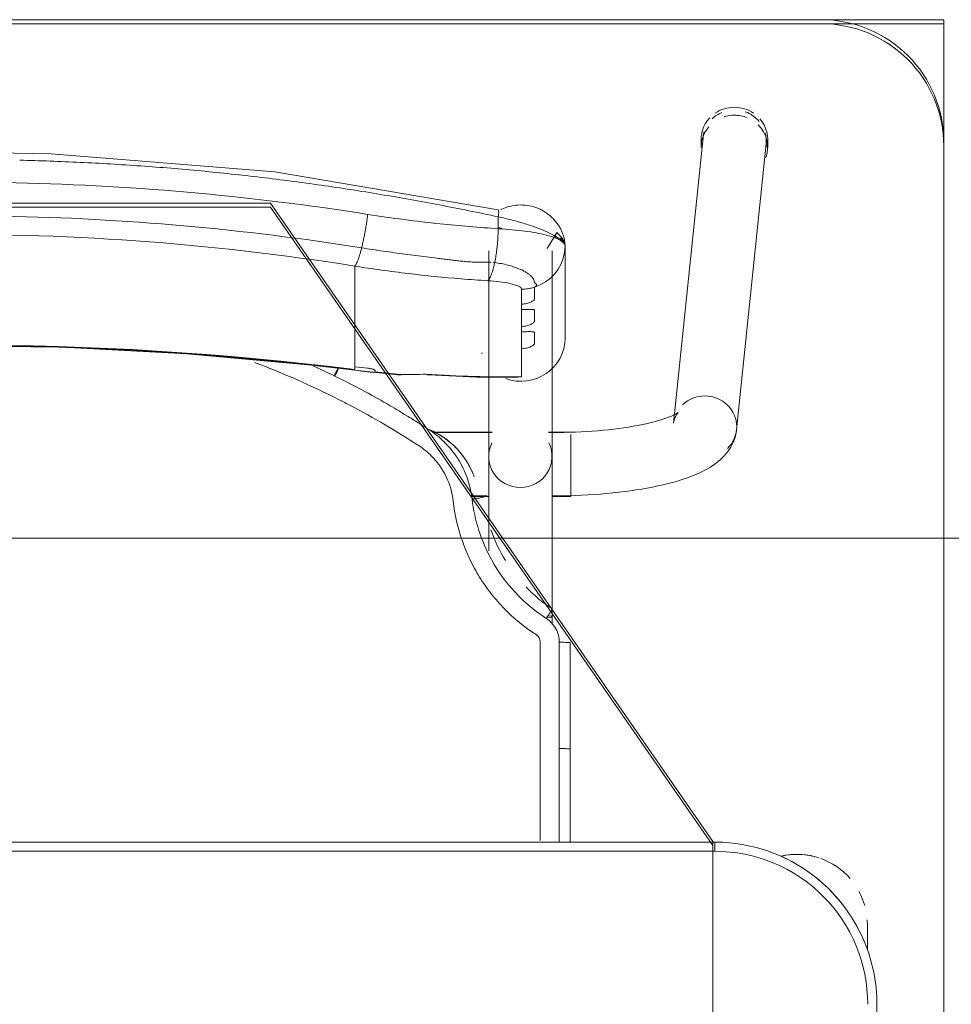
# Model space of a CAD drawing. Header units: metres. Extents: x 3 to 43.5, y -74 to -48.5.
# Tile 166 of 209: x 37.693 to 37.997, y -53.634 to -53.313. Entities that reach past the tile are written whole.
import ezdxf

# ---------------------------------------------------------------- set-up
doc = ezdxf.new("R2010")
doc.units = ezdxf.units.M
doc.layers.add('1PAV - FRIG_dwg', color=7, linetype='Continuous', lineweight=18, true_color=0x767676)
for name, color, linetype, lineweight in [('G-ANNO-SYMB', 7, 'Continuous', 9), ('I-FURN', 7, 'Continuous', 18), ('M-EQPM', 7, 'Continuous', 18)]:
    doc.layers.add(name, color=color, linetype=linetype, lineweight=lineweight)

# ---------------------------------------------------------------- blocks, each defined once
blk = doc.blocks.new('ConjuntoParaAlunoTamanho6 - CJA06_ConjuntoParaAlunoTamanho6-V10-1PAV - FRIGORÍFICA')
at = {"layer": 'I-FURN', "color": 253, "true_color": 0xaaaaaa}
for p, q in [((0.2432124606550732, 0.2952560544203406), (0.233537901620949, 0.2018170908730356)), ((0.2425404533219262, 0.2945585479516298), (0.2425404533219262, 0.2919703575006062)), ((0.2541278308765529, 0.1996852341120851), (0.2638023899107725, 0.2931241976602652)), ((0.2643023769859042, 0.2919703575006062), (0.2643023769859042, 0.2945585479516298)), ((0.173150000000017, 0.258124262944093), (0.1731500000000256, 0.1909687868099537)), ((0.1938500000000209, 0.1909687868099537), (0.1938500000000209, 0.258124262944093)), ((0.1981000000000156, 0.2296403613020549), (0.1981000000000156, 0.2596939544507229)), ((0.1745693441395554, 0.2544094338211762), (0.1751254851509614, 0.254353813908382)), ((0.1968477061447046, 0.2539495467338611), (0.1975389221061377, 0.2558006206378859)), ((0.1294314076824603, 0.243802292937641), (0.1294314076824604, 0.2531737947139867)), ((0.1947122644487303, 0.2506185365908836), (0.1958994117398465, 0.2522106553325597)), ((0.1958994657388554, 0.2522107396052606), (0.1968476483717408, 0.253949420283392)), ((0.1294314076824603, 0.2421389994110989), (0.1294314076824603, 0.243802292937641)), ((0.1294314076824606, 0.2421389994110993), (0.1294314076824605, 0.2365253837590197)), ((0.1838599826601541, 0.2390378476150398), (0.1838599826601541, 0.2407252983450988)), ((0.1294314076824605, 0.2365253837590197), (0.1294314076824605, 0.2348620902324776)), ((0.1294314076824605, 0.2348620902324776), (0.1294314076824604, 0.2292484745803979)), ((0.183859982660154, 0.231760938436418), (0.183859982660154, 0.233448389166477)), ((0.1294314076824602, 0.2275851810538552), (0.1294314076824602, 0.2292484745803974)), ((0.1294314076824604, 0.2275851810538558), (0.1294314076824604, 0.2219715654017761)), ((0.1838599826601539, 0.2170112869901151), (0.1838599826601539, 0.2261714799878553)), ((0.1707621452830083, 0.224786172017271), (0.1711771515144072, 0.2247772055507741)), ((0.1294314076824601, 0.2203082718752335), (0.1294314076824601, 0.2219715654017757)), ((0.1294586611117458, 0.2191524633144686), (0.1443419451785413, 0.2175731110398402)), ((0.179439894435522, 0.2168937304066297), (0.1817272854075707, 0.2167811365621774)), ((0.1742864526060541, 0.1989367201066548), (0.1547360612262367, 0.1989367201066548)), ((0.1742893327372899, 0.1987867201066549), (0.154942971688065, 0.1987867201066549)), ((0.1938500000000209, 0.1987867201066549), (0.192710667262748, 0.1987867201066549)), ((0.2000000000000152, 0.1989367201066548), (0.1927135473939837, 0.1989367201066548)), ((0.1938500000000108, 0.1984502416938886), (0.1938500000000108, 0.1987867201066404)), ((0.1938500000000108, 0.1976441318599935), (0.1938500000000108, 0.1984502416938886)), ((0.200000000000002, 0.1937960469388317), (0.2000000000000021, 0.1981376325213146)), ((0.1938500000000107, 0.1916047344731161), (0.1938500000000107, 0.1936664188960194)), ((0.200000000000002, 0.1857279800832), (0.200000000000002, 0.1936447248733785)), ((0.1938500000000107, 0.1858191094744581), (0.1938500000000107, 0.1868796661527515)), ((0.1938500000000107, 0.183709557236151), (0.1938500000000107, 0.1858191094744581)), ((0.200000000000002, 0.17793672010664), (0.200000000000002, 0.185600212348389)), ((0.1675711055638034, 0.1780867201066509), (0.1726767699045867, 0.1780867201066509)), ((0.1675962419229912, 0.1779367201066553), (0.1732320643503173, 0.1779367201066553)), ((0.1937679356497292, 0.1779367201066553), (0.2000000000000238, 0.1779367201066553)), ((0.1938500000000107, 0.1780867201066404), (0.1938500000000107, 0.1795051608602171)), ((0.1938500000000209, 0.1360373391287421), (0.1938500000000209, 0.1385735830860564)), ((0.199825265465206, 0.1302070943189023), (0.199824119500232, 0.09530095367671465)), ((0.1998165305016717, 0.06496651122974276), (0.1998241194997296, 0.0953010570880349)), ((0.2470000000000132, 0.06496651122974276), (-0.2469999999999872, 0.06496651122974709)), ((0.2470000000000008, 0.06496651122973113), (-0.2469999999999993, 0.06496651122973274)), ((0.2470000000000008, 0.06496651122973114), (0.2470000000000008, 0.06196651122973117)), ((0.2968749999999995, 0.03797151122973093), (0.2968749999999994, 0.02961464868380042)), ((0.2968749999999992, 0.03299232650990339), (0.2968749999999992, 0.03797151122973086)), ((0.3000000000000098, -0.332033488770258), (0.3000000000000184, 0.01196651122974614))]:
    blk.add_line(p, q, dxfattribs=at)
at = {"layer": 'I-FURN', "color": 253, "true_color": 0xaaaaaa, "flags": 128}
for points in [[(0.1762326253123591, 0.2716064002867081), (0.1033140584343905, 0.2839819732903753), (0.03017500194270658, 0.2898535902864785), (0.0001000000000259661, 0.290399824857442)], [(0.1762658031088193, 0.2654018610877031), (0.1762658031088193, 0.2663721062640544), (0.1762658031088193, 0.2673423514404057), (0.1762658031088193, 0.268312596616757), (0.1762658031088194, 0.2692828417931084)], [(0.1980999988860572, 0.2597125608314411), (0.1979173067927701, 0.2609157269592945), (0.1973888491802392, 0.2620831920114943), (0.1953955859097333, 0.2642028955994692), (0.1922691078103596, 0.2589586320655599)], [(0.19753892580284, 0.2558006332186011), (0.1979587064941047, 0.2577280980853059), (0.1981000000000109, 0.2596939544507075)], [(0.1980999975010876, 0.2597116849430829), (0.1980999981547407, 0.2521977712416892), (0.1980999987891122, 0.2446838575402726)], [(0.1981000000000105, 0.2296403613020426), (0.1981000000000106, 0.2371537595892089), (0.1981000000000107, 0.2446671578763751), (0.1981000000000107, 0.2521805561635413), (0.1981000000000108, 0.2596939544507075)], [(0.1881002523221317, 0.246282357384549), (0.1899707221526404, 0.2470146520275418), (0.1917187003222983, 0.247994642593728)], [(0.1917187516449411, 0.2479946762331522), (0.1933094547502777, 0.2492039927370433), (0.1947121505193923, 0.2506184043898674)], [(0.1838599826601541, 0.2407252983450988), (0.1838599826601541, 0.241946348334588), (0.1838599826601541, 0.2431673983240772), (0.1838599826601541, 0.2443884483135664), (0.1838599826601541, 0.2456094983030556)], [(0.1881000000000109, 0.2462822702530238), (0.1881000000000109, 0.2453180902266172), (0.1881000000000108, 0.2443539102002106), (0.1881000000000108, 0.243389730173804), (0.1881000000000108, 0.2424255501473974)], [(0.183859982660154, 0.233448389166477), (0.183859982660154, 0.2348457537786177), (0.183859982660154, 0.2362431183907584), (0.1838599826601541, 0.2376404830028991), (0.1838599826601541, 0.2390378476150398)], [(0.1881000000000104, 0.2386831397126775), (0.1881000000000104, 0.237799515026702), (0.1881000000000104, 0.2369158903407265), (0.1881000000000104, 0.236032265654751), (0.1881000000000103, 0.2351486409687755)], [(0.1838599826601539, 0.2261714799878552), (0.183859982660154, 0.2275688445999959), (0.183859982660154, 0.2289662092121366), (0.183859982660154, 0.2303635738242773), (0.183859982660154, 0.231760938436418)], [(0.1881000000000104, 0.2314062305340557), (0.1881000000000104, 0.2305226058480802), (0.1881000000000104, 0.2296389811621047), (0.1881000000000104, 0.2287553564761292), (0.1881000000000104, 0.2278717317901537)], [(-0.1292586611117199, 0.2191524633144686), (-0.08865069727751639, 0.223419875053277), (-0.04790057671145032, 0.2260954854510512), (-0.007073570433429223, 0.2271749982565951), (0.03376492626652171, 0.2266566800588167), (0.07454949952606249, 0.2245413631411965), (0.1152148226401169, 0.220832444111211), (0.1294586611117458, 0.2191524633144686)], [(0.1294314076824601, 0.2193726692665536), (0.1294314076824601, 0.2196065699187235), (0.1294314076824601, 0.2198404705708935), (0.1294314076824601, 0.2200743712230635), (0.1294314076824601, 0.2203082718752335)], [(0.1361000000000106, 0.2190117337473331), (0.1361000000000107, 0.2189337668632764), (0.1361000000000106, 0.2188557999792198), (0.1361000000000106, 0.2187778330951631), (0.1361000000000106, 0.2186998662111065)], [(0.153505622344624, 0.2176050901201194), (0.1692793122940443, 0.2168976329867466), (0.181309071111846, 0.2167731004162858)], [(0.1817272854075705, 0.2167811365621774), (0.1827926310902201, 0.2168569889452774), (0.1838599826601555, 0.217011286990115)], [(0.2350704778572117, 0.2053619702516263), (0.2350077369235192, 0.205313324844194), (0.2348200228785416, 0.2051835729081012), (0.2345106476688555, 0.2049931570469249), (0.2340848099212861, 0.2047580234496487), (0.2335484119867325, 0.2044905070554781), (0.2329074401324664, 0.2042001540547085), (0.2321676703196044, 0.2038943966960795), (0.231334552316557, 0.2035790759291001), (0.2304131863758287, 0.2032588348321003), (0.2294083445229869, 0.20293741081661), (0.2283245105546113, 0.2026178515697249), (0.227165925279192, 0.2023026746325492), (0.2259366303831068, 0.2019939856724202), (0.2246405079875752, 0.201693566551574), (0.2232813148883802, 0.2014029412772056), (0.2218627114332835, 0.2011234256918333), (0.2203882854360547, 0.2008561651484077), (0.2188615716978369, 0.2006021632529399), (0.2172860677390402, 0.200362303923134), (0.2156652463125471, 0.200137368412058), (0.2140025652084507, 0.1999280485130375), (0.2123014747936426, 0.1997349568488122), (0.2105654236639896, 0.1995586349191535), (0.2087978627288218, 0.1993995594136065), (0.2070022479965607, 0.1992581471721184), (0.2051820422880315, 0.1991347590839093), (0.2033407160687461, 0.1990297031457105), (0.2014817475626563, 0.1989432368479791), (0.1996086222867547, 0.1988755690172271), (0.1977248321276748, 0.1988268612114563), (0.1958338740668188, 0.1987972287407), (0.1939392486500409, 0.1987867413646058), (0.1938500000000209, 0.1987867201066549)], [(0.233537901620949, 0.2018170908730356), (0.2337286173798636, 0.2028696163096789), (0.2340307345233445, 0.2037613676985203), (0.2343720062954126, 0.2044473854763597), (0.2346851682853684, 0.2049236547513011), (0.2349211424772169, 0.2052118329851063), (0.2350504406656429, 0.2053439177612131), (0.2350704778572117, 0.2053619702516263)], [(0.2541278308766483, 0.1996852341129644), (0.2537524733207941, 0.1976222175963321), (0.2531060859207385, 0.1957226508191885), (0.25226146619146, 0.1940331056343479), (0.2512866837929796, 0.1925592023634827), (0.2502318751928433, 0.1912808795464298), (0.2491278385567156, 0.1901677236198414), (0.2479903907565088, 0.1891887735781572), (0.2468256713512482, 0.1883170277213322), (0.2456343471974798, 0.1875306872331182), (0.2444143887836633, 0.1868128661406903), (0.2431627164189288, 0.1861507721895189), (0.2418761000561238, 0.1855348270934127), (0.2405516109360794, 0.1849579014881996), (0.2391868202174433, 0.1844147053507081), (0.2377798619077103, 0.1839013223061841), (0.2363294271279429, 0.183414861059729), (0.2348347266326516, 0.1829531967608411), (0.2332954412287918, 0.1825147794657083), (0.2317116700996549, 0.1820984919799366), (0.2300838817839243, 0.1817035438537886), (0.2284128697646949, 0.1813293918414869), (0.2266997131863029, 0.1809756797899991), (0.2249457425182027, 0.1806421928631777), (0.2231525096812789, 0.1803288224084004), (0.2213217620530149, 0.1800355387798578), (0.2194554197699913, 0.1797623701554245), (0.217555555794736, 0.1795093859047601), (0.215624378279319, 0.1792766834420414), (0.2136642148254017, 0.1790643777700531), (0.2116774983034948, 0.1788725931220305), (0.2096667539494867, 0.1787014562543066), (0.2076345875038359, 0.1785510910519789), (0.2055836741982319, 0.1784216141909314), (0.2035167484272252, 0.1783131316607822), (0.2014365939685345, 0.1782257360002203), (0.1993460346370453, 0.1781595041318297), (0.1972479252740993, 0.1781144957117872), (0.1951451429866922, 0.1780907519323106), (0.1938500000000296, 0.1780867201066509)], [(0.1731500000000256, 0.160150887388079), (0.1731500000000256, 0.1620004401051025), (0.1731500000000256, 0.1638180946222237), (0.1731500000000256, 0.1656009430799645), (0.1731500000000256, 0.167346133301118), (0.1731500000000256, 0.1690508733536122), (0.1731500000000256, 0.1707124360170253), (0.1731500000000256, 0.1723281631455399), (0.1731500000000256, 0.1738954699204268), (0.1731500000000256, 0.1754118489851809), (0.1731500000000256, 0.1768748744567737), (0.1731500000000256, 0.178282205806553), (0.1731500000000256, 0.1796315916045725), (0.1731500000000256, 0.1809208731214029), (0.1731500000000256, 0.1821479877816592), (0.1731500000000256, 0.1833109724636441), (0.1731500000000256, 0.1844079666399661), (0.1731500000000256, 0.1854372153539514), (0.1731500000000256, 0.186397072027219), (0.1731500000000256, 0.1872860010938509), (0.1731500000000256, 0.1881025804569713), (0.1731500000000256, 0.1888455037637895), (0.1731500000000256, 0.1895135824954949), (0.1731500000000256, 0.1901057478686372), (0.1731500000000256, 0.1906210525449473), (0.1731500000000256, 0.1909687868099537)], [(0.1938500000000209, 0.1909687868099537), (0.1938500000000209, 0.1905139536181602), (0.1938500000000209, 0.1899816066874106), (0.1938500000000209, 0.1893725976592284), (0.1938500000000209, 0.1886879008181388), (0.1938500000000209, 0.1879286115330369), (0.1938500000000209, 0.1870959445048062), (0.1938500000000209, 0.1861912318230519), (0.1938500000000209, 0.1852159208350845), (0.1938500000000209, 0.1841715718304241), (0.1938500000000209, 0.1830598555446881), (0.1938500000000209, 0.1818825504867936), (0.1938500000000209, 0.1806415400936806), (0.1938500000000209, 0.1793388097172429), (0.1938500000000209, 0.1779764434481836), (0.1938500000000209, 0.1765566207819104), (0.1938500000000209, 0.1750816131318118), (0.1938500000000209, 0.1735537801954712), (0.1938500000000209, 0.1719755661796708), (0.1938500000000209, 0.170349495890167), (0.1938500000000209, 0.1686781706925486), (0.1938500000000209, 0.1669642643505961), (0.1938500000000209, 0.1652105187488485), (0.1938500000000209, 0.1634197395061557), (0.1938500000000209, 0.161594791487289), (0.1938500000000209, 0.1597385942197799), (0.1938500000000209, 0.1578541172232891), (0.1938500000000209, 0.1559443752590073), (0.1938500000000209, 0.1540124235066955), (0.1938500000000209, 0.1520613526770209), (0.1938500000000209, 0.1500942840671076), (0.1938500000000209, 0.148114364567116), (0.1938500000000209, 0.1461247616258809), (0.1938500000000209, 0.1441286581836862), (0.1938500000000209, 0.1421292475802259), (0.1938500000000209, 0.1401297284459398), (0.1938500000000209, 0.1385735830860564)], [(0.168410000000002, 0.1843247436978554), (0.168410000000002, 0.184339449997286), (0.168410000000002, 0.1843541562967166), (0.168410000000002, 0.1843688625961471), (0.168410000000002, 0.1843835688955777)], [(0.1962270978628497, 0.1302521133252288), (0.19622673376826, 0.126394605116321), (0.1962264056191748, 0.1225375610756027), (0.1962261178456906, 0.1186811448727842), (0.1962258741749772, 0.1148255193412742), (0.1962256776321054, 0.1109708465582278), (0.1962255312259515, 0.1071172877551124), (0.196225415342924, 0.1032650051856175), (0.1962252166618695, 0.0994141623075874), (0.1962252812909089, 0.09556492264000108)], [(0.3000000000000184, 0.01196651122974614), (0.2999576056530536, 0.01408594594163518), (0.2998304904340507, 0.01620199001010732), (0.2996188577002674, 0.01831125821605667), (0.299323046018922, 0.02041037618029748), (0.2989435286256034, 0.02249598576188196), (0.2984809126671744, 0.02456475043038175), (0.2979359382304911, 0.0266133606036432), (0.2973094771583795, 0.02863853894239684), (0.2966025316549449, 0.03063704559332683), (0.2958162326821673, 0.03260568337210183), (0.2949518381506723, 0.03454130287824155), (0.2940107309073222, 0.03644080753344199), (0.2929944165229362, 0.03830115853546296), (0.2919045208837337, 0.04011937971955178), (0.2907427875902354, 0.04189256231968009), (0.2895110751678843, 0.04361786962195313), (0.2882113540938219, 0.04529254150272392), (0.2868457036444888, 0.0469138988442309), (0.2854163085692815, 0.04847934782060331), (0.2839254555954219, 0.04998638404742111), (0.2823755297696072, 0.05143259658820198), (0.2807690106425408, 0.05281567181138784), (0.2791084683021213, 0.05413339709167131), (0.2773965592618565, 0.05538366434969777), (0.2756360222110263, 0.05656447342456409), (0.2738296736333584, 0.05767393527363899), (0.2719804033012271, 0.05871027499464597), (0.2700911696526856, 0.05967183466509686), (0.2681649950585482, 0.0605570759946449), (0.2662049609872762, 0.06136458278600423), (0.2642142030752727, 0.06209306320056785), (0.2621959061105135, 0.06274135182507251), (0.2601532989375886, 0.06330841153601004), (0.2580896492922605, 0.06379333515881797), (0.256008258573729, 0.06419534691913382), (0.2539124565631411, 0.06451380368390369), (0.2518055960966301, 0.06474819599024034), (0.2496910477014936, 0.06489814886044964), (0.2475721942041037, 0.06496342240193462), (0.2470000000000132, 0.06496651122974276)], [(0.2469999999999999, 0.0619665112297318), (0.1234999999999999, 0.0619665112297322), (-1.453485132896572e-16, 0.06196651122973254), (-0.1235000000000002, 0.06196651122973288), (-0.2470000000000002, 0.06196651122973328)], [(-0.2469999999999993, 0.06196651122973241), (-0.1234999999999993, 0.0619665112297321), (7.44471151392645e-16, 0.06196651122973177), (0.1235000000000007, 0.06196651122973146), (0.2470000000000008, 0.06196651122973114)], [(0.296875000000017, 0.03000167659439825), (0.296875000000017, 0.03057043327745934), (0.296875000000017, 0.0311238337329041), (0.296875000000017, 0.03166099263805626), (0.296875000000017, 0.03218105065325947), (0.296875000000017, 0.03268317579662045), (0.296875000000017, 0.0331665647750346), (0.296875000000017, 0.03363044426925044), (0.296875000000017, 0.0340740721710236), (0.296875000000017, 0.0344967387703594), (0.296875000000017, 0.03489776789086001), (0.296875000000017, 0.0352765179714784), (0.296875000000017, 0.03563238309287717), (0.296875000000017, 0.03596479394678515), (0.296875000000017, 0.03627321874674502), (0.296875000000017, 0.03655716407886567), (0.296875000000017, 0.03681617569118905), (0.296875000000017, 0.03704983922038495), (0.296875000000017, 0.0372577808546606), (0.296875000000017, 0.03743966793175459), (0.296875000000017, 0.03759520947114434), (0.296875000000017, 0.03772415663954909), (0.296875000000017, 0.03782630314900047), (0.296875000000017, 0.0379014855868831), (0.296875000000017, 0.03794958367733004), (0.296875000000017, 0.03797052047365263)]]:
    blk.add_lwpolyline(points, dxfattribs=at)
at = {"layer": 'I-FURN', "color": 253, "true_color": 0xaaaaaa}
for centre, radius, start, end in [((0.2469999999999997, 0.01196651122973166), 0.05000000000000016, 359.9999999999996, 89.9999999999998), ((0.2470000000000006, 0.01196651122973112), 0.05000000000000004, 1.399444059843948e-13, 90.00000000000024), ((0.2470000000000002, 0.01196651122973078), 0.05300000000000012, 57.30006590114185, 67.50000000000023), ((0.2470000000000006, 0.01196651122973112), 0.053, 57.30006590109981, 67.49999999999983), ((0.2738749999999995, 0.03797151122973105), 0.02299999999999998, 75.53308433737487, 103.1031885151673), ((0.2738749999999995, 0.03797151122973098), 0.02299999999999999, 71.99999999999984, 102.5792801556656), ((0.2738749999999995, 0.03797151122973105), 0.02299999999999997, 41.01943934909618, 70.30682625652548), ((0.2470000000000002, 0.01196651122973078), 0.05300000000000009, 37.16069583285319, 53.1496439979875), ((0.2470000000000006, 0.01196651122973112), 0.053, 37.16069583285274, 53.14964399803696), ((0.2738749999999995, 0.03797151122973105), 0.02299999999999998, 15.73052841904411, 28.05060290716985), ((0.2470000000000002, 0.01196651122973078), 0.0530000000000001, 22.50000000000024, 31.58492241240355), ((0.2470000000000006, 0.01196651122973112), 0.053, 22.49999999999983, 31.58492241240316), ((0.2738749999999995, 0.03797151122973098), 0.02300000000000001, 359.9999999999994, 4.009148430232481)]:
    blk.add_arc(centre, radius, start, end, dxfattribs=at)
for centre, major_axis, ratio, start_param, end_param in [((0.253507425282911, 0.2941901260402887), (-0.01029496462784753, 0.001065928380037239), 0.9671584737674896, 5.223080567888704, 5.597592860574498), ((0.2534214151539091, 0.2945585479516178), (0.0108809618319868, 0), 0.9659258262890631, 1.570796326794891, 2.182165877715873), ((0.2534214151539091, 0.2919703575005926), (-0.01088096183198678, 5.623562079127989e-17), 0.9659258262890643, 4.71238898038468, 5.025561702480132), ((0.2534214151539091, 0.2945585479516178), (-0.01088096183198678, 5.623562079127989e-17), 0.9659258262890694, 4.098127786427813, 4.71238898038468), ((0.2534214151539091, 0.2919703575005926), (0.01088096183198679, 0), 0.9659258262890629, 1.176355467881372, 1.570796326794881), ((0.253507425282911, 0.2941901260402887), (-0.01029496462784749, 0.001065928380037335), 0.9671584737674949, 3.921543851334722, 4.467460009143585), ((0.2534214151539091, 0.2945585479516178), (0.01088096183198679, 0), 0.9659258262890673, 2.40432100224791, 3.31201314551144), ((0.2534214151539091, 0.2919703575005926), (0.01088096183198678, 0), 0.965925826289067, 5.959866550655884, 7.06260919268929), ((0.2534214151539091, 0.2945585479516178), (0.0108809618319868, 0), 0.9659258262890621, 6.052088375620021, 6.985955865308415), ((0.2534214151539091, 0.2919703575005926), (0.01088096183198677, 0), 0.9659258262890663, 2.446266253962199, 3.141592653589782), ((0.253507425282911, 0.2941901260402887), (-0.01029496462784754, 0.001065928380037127), 0.9671584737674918, 6.102342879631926, 6.382991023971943), ((0.253507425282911, 0.2941901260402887), (-0.01029496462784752, 0.00106592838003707), 0.9671584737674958, 3.141592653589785, 3.502974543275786), ((9.999999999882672e-05, -0.7715866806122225), (1.021100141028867, 0), 0.9781476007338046, 1.44377104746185, 1.697821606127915), ((9.999999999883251e-05, -0.7711708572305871), (1.0208981, 0), 0.9781476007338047, 1.443771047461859, 1.697821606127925), ((0.1837000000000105, 0.2296403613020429), (0.01440000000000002, 0), 0.9781476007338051, 4.36210454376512, 6.28318530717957), ((0.1794715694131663, 0.6035636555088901), (0.3949999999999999, 0), 0.9781476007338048, 4.585363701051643, 4.595995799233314), ((0.1794715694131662, 0.6022122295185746), (0.3947979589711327, 0), 0.9781476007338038, 4.585363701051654, 4.595935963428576), ((0.1794715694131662, 0.6026280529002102), (0.3949999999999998, 0), 0.9781476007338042, 4.602237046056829, 4.623286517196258), ((0.1452124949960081, 0.227535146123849), (0.0008705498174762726, 0.009962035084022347), 0.01850094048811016, 2.932960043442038, 3.325659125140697), ((0.1794715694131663, 0.6033557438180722), (0.3949999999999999, 0), 0.9781476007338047, 4.644485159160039, 4.723499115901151), ((0.2438328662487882, 0.2007511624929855), (-0.01029496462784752, 0.001065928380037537), 0.9671584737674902, 4.812194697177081, 5.597592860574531), ((0.2438328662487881, 0.2007511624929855), (-0.01029496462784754, 0.001065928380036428), 0.967158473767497, 3.241398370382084, 4.812194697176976), ((0.2438328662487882, 0.2007511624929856), (-0.01029496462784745, 0.001065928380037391), 0.9671584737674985, 2.456000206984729, 3.241398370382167), ((0.1835000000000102, 0.1909687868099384), (0.01035, 0), 0.9781476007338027, 2.686586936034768, 4.712388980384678), ((0.1835000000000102, 0.1909687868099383), (0.01035000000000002, 0), 0.9781476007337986, 4.712388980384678, 6.738191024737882), ((0.1835000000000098, 0.1385735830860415), (0.01034999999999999, 0), 0.06975647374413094, 5.75958653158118, 6.776353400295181)]:
    blk.add_ellipse(centre, major_axis=major_axis, ratio=ratio, start_param=start_param, end_param=end_param, dxfattribs=at)
for points in [[(0.03972822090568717, 0.287082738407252), (0.03313130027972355, 0.2873962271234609), (0.026528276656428, 0.2876317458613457), (0.01992248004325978, 0.2877888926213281)], [(0.05949739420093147, 0.285908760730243), (0.05291607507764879, 0.2863777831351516), (0.04632532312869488, 0.2867692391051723), (0.03972846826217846, 0.2870827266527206)], [(0.07920996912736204, 0.284269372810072), (0.07265096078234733, 0.2848931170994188), (0.06607919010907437, 0.2854396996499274), (0.05949798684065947, 0.2859087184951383)], [(0.09884629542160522, 0.2821678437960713), (0.09231561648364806, 0.2829446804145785), (0.08576917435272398, 0.2836456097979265), (0.07920996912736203, 0.284269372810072)], [(0.1183880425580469, 0.2796108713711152), (0.1118923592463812, 0.2805381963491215), (0.1053779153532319, 0.2813908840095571), (0.0988477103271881, 0.2821676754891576)], [(0.1378172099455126, 0.276606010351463), (0.1313620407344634, 0.2776813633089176), (0.1248851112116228, 0.2786833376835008), (0.1183894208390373, 0.2796106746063)], [(0.1571157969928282, 0.2731608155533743), (0.1507070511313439, 0.2743816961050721), (0.1442735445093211, 0.2755304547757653), (0.1378182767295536, 0.2766058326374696)], [(0.1762658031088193, 0.2692828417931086), (0.1699094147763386, 0.2706467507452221), (0.1635252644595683, 0.2719397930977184), (0.1571163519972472, 0.2731607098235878)], [(0.1762658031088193, 0.2692828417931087), (0.1763289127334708, 0.2696584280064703), (0.1764189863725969, 0.2703746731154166), (0.1764353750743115, 0.2712021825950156), (0.1763587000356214, 0.2714863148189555), (0.1763029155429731, 0.2715564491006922)], [(0.1316375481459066, 0.2591403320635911), (0.1317514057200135, 0.2595920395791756), (0.1319774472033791, 0.2605307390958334), (0.1323069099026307, 0.2620269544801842), (0.1326223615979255, 0.2635911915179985), (0.1329198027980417, 0.2652023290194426), (0.1331950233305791, 0.2668394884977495), (0.1334445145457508, 0.2684805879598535), (0.1335915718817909, 0.2695629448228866), (0.1336597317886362, 0.2700975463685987)], [(0.175125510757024, 0.254353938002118), (0.1751984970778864, 0.2547076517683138), (0.175339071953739, 0.2554367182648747), (0.1755320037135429, 0.2565866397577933), (0.1757052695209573, 0.2577841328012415), (0.175857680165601, 0.259019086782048), (0.1759880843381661, 0.2602816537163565), (0.176095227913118, 0.2615619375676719), (0.1761782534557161, 0.2628495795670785), (0.176236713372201, 0.2641342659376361), (0.1762589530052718, 0.2649819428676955), (0.1762658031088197, 0.2654018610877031)], [(0.1981000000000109, 0.2596939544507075), (0.1981000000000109, 0.2603482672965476), (0.1970264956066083, 0.2616503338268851), (0.1923900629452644, 0.2633751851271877), (0.1852348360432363, 0.264697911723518), (0.1793352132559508, 0.265233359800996), (0.1762658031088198, 0.265401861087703)], [(0.1781109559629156, 0.265280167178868), (0.177508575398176, 0.2654472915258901), (0.1768999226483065, 0.265609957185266), (0.1762885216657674, 0.2657672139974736)], [(0.1294314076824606, 0.2531737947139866), (0.1295198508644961, 0.253273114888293), (0.1297044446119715, 0.2535308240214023), (0.1300007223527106, 0.2540876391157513), (0.1303127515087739, 0.2548081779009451), (0.1306367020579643, 0.2556847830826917), (0.1309683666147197, 0.2567044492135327), (0.131303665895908, 0.2578553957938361), (0.1315267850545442, 0.2587009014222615), (0.1316375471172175, 0.2591403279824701)], [(0.1728535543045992, 0.2483980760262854), (0.1729696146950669, 0.2485030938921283), (0.1732027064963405, 0.2487702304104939), (0.1735510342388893, 0.2493354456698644), (0.1738939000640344, 0.250058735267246), (0.174227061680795, 0.2509327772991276), (0.1745466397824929, 0.2519451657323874), (0.1748487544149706, 0.2530845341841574), (0.1750359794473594, 0.2539200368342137), (0.1751255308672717, 0.2543540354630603)], [(0.1838599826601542, 0.2456094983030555), (0.1842192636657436, 0.2456134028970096), (0.1849375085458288, 0.2456477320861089), (0.1860079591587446, 0.2457777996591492), (0.1870655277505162, 0.2459854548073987), (0.1877580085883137, 0.2461749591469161), (0.1881001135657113, 0.246282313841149)], [(0.124341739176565, 0.2095039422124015), (0.1152901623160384, 0.2140849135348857), (0.1060704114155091, 0.2181435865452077), (0.09665883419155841, 0.2216798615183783)], [(0.1159427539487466, 0.2205001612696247), (0.1182084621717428, 0.2194714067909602), (0.1204604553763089, 0.2184124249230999), (0.1226981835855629, 0.2173235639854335)], [(0.1226981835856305, 0.2173235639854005), (0.1229127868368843, 0.2177608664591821), (0.1233583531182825, 0.2186550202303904), (0.1237690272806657, 0.2194524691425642), (0.1239499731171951, 0.2197966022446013)], [(0.1239464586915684, 0.2193573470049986), (0.1237666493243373, 0.2189779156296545), (0.1235632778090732, 0.2185567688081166), (0.1233517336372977, 0.2181258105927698)], [(0.1336000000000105, 0.2198095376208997), (0.1337709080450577, 0.2197895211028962), (0.1341016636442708, 0.2197447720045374), (0.1345570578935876, 0.2196652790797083), (0.1349943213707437, 0.2195675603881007), (0.1353772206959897, 0.2194610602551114), (0.1356877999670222, 0.2193475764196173), (0.1359253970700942, 0.219230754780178), (0.1360624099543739, 0.2191208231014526), (0.1360974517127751, 0.2190478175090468), (0.1361000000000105, 0.2190117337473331)], [(0.1243563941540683, 0.2165087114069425), (0.124080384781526, 0.2166453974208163), (0.1235279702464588, 0.2169178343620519), (0.122974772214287, 0.2171883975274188), (0.1226979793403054, 0.2173232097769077)], [(0.1233396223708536, 0.218131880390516), (0.1231915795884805, 0.2178324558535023), (0.1230392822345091, 0.2175283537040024), (0.1228883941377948, 0.2172307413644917)], [(0.1409843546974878, 0.2075760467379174), (0.1382577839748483, 0.2091620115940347), (0.1327588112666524, 0.2122360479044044), (0.127170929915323, 0.2151169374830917), (0.1243563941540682, 0.2165087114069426)], [(0.1361000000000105, 0.2186998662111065), (0.136100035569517, 0.2186828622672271), (0.1360918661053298, 0.2186492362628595), (0.1360665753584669, 0.2186169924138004), (0.1360494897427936, 0.2186013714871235)], [(0.1443226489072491, 0.217792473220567), (0.145762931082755, 0.2177625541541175), (0.1486002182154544, 0.2177478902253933), (0.1513336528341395, 0.2178205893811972), (0.15267016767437, 0.2178778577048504)], [(0.1526701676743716, 0.2178778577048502), (0.1531962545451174, 0.2175770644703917), (0.1536937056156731, 0.2175210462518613), (0.1541742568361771, 0.2177192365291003)], [(0.127982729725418, 0.2076229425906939), (0.1273791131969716, 0.2079405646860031), (0.1261687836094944, 0.2085716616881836), (0.1249518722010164, 0.2091945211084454), (0.1243417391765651, 0.2095039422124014)], [(0.1503955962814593, 0.1944471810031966), (0.1467277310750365, 0.1968417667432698), (0.139345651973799, 0.2014179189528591), (0.1318066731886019, 0.205611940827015), (0.1279827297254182, 0.2076229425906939)], [(0.1463509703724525, 0.2043213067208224), (0.1454617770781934, 0.2048741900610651), (0.1436780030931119, 0.205969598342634), (0.1418838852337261, 0.2070440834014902), (0.1409843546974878, 0.207576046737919)], [(0.1537794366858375, 0.1996302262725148), (0.152557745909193, 0.2004277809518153), (0.1501008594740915, 0.2020049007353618), (0.1476209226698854, 0.2035451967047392), (0.1463764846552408, 0.2043055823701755)], [(0.1586329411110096, 0.1970969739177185), (0.1570319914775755, 0.1982151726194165), (0.1553072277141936, 0.1991556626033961), (0.1535014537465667, 0.1998979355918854)], [(0.1537415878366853, 0.1997177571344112), (0.1547233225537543, 0.1993071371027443), (0.1557480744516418, 0.1988086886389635), (0.1568013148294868, 0.1981978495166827)], [(0.1624994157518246, 0.1911047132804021), (0.1613359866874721, 0.192802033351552), (0.1586948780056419, 0.1959437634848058), (0.1554966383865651, 0.1985081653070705), (0.1537794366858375, 0.1996302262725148)], [(0.1544771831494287, 0.1911188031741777), (0.1538595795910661, 0.1917419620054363), (0.1525591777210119, 0.1929224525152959), (0.1511359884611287, 0.193963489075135), (0.1503955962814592, 0.1944471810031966)], [(0.1615632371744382, 0.1763592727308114), (0.1612423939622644, 0.179146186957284), (0.1596820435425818, 0.1845386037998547), (0.1564514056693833, 0.1891220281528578), (0.1544771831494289, 0.1911188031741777)], [(0.1637112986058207, 0.1892355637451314), (0.163521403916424, 0.1895535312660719), (0.1631293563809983, 0.1901833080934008), (0.1627133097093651, 0.1907999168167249), (0.1624994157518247, 0.191104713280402)], [(0.1650109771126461, 0.1907575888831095), (0.1653668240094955, 0.1902631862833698), (0.1660439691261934, 0.1892504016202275), (0.1669511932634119, 0.1876675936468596), (0.1677473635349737, 0.1860264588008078), (0.16820222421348, 0.1848969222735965), (0.1684100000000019, 0.1843247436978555)], [(0.1677424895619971, 0.1770639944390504), (0.1674964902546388, 0.1792013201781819), (0.1665590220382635, 0.1834307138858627), (0.164789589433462, 0.1873763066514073), (0.1637112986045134, 0.1892355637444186)], [(0.1714634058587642, 0.1778021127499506), (0.1714682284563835, 0.1777616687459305), (0.1712817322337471, 0.177658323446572), (0.1704566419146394, 0.1774597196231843), (0.1692131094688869, 0.1772481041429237), (0.1682328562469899, 0.1771200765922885), (0.1677424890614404, 0.1770642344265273)], [(0.178597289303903, 0.1570264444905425), (0.1766742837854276, 0.1601806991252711), (0.1751000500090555, 0.163548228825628), (0.1739019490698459, 0.1670403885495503)], [(0.1939136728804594, 0.1411945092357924), (0.1908365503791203, 0.143207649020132), (0.1879501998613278, 0.1455989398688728), (0.1853711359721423, 0.1482650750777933)], [(0.1919863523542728, 0.1380495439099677), (0.1922544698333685, 0.1384598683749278), (0.1927841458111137, 0.1392806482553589), (0.1934388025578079, 0.1403259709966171), (0.1938540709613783, 0.1410265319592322), (0.1939293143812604, 0.1411928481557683), (0.1939136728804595, 0.1411945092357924)], [(0.1962270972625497, 0.1302521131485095), (0.1962244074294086, 0.1310361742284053), (0.196036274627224, 0.1325521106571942), (0.1951915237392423, 0.1347279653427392), (0.1938272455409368, 0.1366302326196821), (0.1926490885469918, 0.137618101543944), (0.1919863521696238, 0.1380501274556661)], [(0.1900014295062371, 0.1302474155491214), (0.1900004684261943, 0.1305019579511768), (0.1899391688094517, 0.1309935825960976), (0.1896635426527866, 0.1316979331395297), (0.189220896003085, 0.132311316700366), (0.1888417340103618, 0.132628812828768), (0.1886288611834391, 0.1327672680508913)], [(0.1900013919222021, 0.09555402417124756), (0.190001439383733, 0.09868370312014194), (0.1900013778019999, 0.1048192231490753), (0.1900014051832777, 0.1131431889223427), (0.1900014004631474, 0.1217255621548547), (0.1900014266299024, 0.1274031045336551), (0.190001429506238, 0.1302474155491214)], [(0.1998210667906, 0.1302049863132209), (0.1998445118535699, 0.1302108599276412), (0.1996945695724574, 0.130222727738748), (0.1989137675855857, 0.1302381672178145), (0.1976969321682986, 0.1302488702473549), (0.1967197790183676, 0.1302517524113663), (0.1962270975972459, 0.1302520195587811)], [(0.1998187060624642, 0.1302043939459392), (0.1998185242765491, 0.1272925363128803), (0.1998182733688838, 0.1243806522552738), (0.1998180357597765, 0.1214692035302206)], [(0.1998198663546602, 0.09528842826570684), (0.1998196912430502, 0.1010983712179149), (0.1998194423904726, 0.1127324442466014), (0.199820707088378, 0.1243808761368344), (0.1998210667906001, 0.1302049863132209)], [(0.1998174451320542, 0.1127339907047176), (0.199817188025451, 0.1069128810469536), (0.1998173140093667, 0.1010953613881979), (0.1998174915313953, 0.09528493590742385)], [(0.1962252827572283, 0.0955648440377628), (0.1966195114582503, 0.0955637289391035), (0.197011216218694, 0.09555819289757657), (0.1973810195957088, 0.09554851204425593)], [(0.1973810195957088, 0.09554851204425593), (0.1977508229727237, 0.09553883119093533), (0.1980987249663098, 0.095525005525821), (0.1984075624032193, 0.09550772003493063)], [(0.1998241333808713, 0.09530095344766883), (0.1998241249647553, 0.0952967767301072), (0.1998227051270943, 0.09529260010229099), (0.1998198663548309, 0.09528842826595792)], [(0.1998200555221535, 0.06496652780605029), (0.1998200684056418, 0.07507383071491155), (0.1998199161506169, 0.08518111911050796), (0.199819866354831, 0.09528842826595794)], [(0.1998176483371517, 0.0753381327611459), (0.1998176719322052, 0.07188093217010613), (0.1998176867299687, 0.06842373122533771), (0.199817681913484, 0.06496652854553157)]]:
    blk.add_open_spline(points, degree=3, dxfattribs=at)
for points, knots in [([(-0.1334597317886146, 0.2700975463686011), (-0.0847039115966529, 0.2777950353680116), (0.005190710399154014, 0.2841531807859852), (0.09465608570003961, 0.2762553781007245), (0.1336597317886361, 0.2700975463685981)], [-1, -1, -1, -1, -0.4444444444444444, 0, 0, 0, 0]), ([(-0.1314375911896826, 0.2591405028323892), (-0.0834284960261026, 0.2668293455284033), (0.005115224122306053, 0.2731845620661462), (0.09323131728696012, 0.2652914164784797), (0.1316375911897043, 0.2591405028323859)], [-1, -1, -1, -1, -0.4444444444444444, 0, 0, 0, 0]), ([(0.176985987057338, 0.2715293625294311), (0.1776537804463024, 0.271873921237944), (0.1792654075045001, 0.2725544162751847), (0.1819571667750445, 0.2731539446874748), (0.1849590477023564, 0.2732031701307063), (0.1874098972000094, 0.2727407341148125), (0.1890477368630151, 0.2721641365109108), (0.1899555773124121, 0.271763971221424), (0.1906190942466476, 0.2714305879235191), (0.1912702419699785, 0.2710585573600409), (0.1921219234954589, 0.2705073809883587), (0.1931349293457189, 0.2697297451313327), (0.1942280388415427, 0.268695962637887), (0.1951608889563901, 0.2676305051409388), (0.1959446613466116, 0.2665608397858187), (0.1966003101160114, 0.2654700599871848), (0.1971213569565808, 0.2643906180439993), (0.1975150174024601, 0.2633435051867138), (0.1977954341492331, 0.2623445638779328), (0.1980407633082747, 0.2610829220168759), (0.1980992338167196, 0.2602308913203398), (0.1980999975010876, 0.2597116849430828)], [0.3275759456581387, 0.3275759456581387, 0.3275759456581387, 0.3275759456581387, 0.375, 0.4375, 0.5, 0.5625, 0.59375, 0.609375, 0.625, 0.640625, 0.65625, 0.6875, 0.71875, 0.75, 0.78125, 0.8125, 0.84375, 0.875, 0.90625, 0.9375, 1, 1, 1, 1]), ([(0.1336597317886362, 0.2700975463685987), (0.1415528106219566, 0.2688514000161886), (0.155777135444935, 0.2669874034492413), (0.1699719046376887, 0.2657985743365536), (0.1762658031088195, 0.2654018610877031)], [-1, -1, -1, -1, -0.4444444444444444, 0, 0, 0, 0]), ([(0.1762658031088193, 0.2692828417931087), (0.1778018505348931, 0.2689533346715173), (0.1808409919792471, 0.2682343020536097), (0.1851045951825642, 0.267035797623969), (0.1888538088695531, 0.2657760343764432), (0.1930172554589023, 0.2641128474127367), (0.1970774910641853, 0.2618686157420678), (0.198099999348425, 0.260342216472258), (0.1980999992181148, 0.2597116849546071)], [0, 0, 0, 0, 0.125, 0.25, 0.375, 0.5, 0.75, 1, 1, 1, 1]), ([(0.1294314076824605, 0.2531737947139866), (0.08224027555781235, 0.260753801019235), (-0.00483574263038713, 0.2670240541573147), (-0.0914775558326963, 0.2592379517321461), (-0.1292314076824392, 0.2531737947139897)], [-1, -1, -1, -1, -0.4444444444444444, 0, 0, 0, 0]), ([(0.1958851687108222, 0.2625658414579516), (0.1956481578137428, 0.2626327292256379), (0.1951721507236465, 0.2627089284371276), (0.1947024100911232, 0.2626715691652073), (0.1944798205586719, 0.2626293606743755)], [0.3140408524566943, 0.3140408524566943, 0.3140408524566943, 0.3140408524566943, 0.375, 0.4333513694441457, 0.4333513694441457, 0.4333513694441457, 0.4333513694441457]), ([(0.1980999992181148, 0.2597116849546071), (0.1980996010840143, 0.260236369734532), (0.1978717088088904, 0.2610111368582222), (0.1972346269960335, 0.2618287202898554), (0.1968233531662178, 0.2621375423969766), (0.1966025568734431, 0.2622644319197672)], [0, 0, 0, 0, 0.125, 0.1875, 0.25, 0.25, 0.25, 0.25]), ([(0.1316375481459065, 0.2591403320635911), (0.1339949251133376, 0.2587682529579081), (0.1387087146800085, 0.2580511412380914), (0.145774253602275, 0.2570563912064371), (0.1516557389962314, 0.2562947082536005), (0.1557684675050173, 0.2557982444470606), (0.1581167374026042, 0.2555225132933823), (0.1598777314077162, 0.2553247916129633), (0.1616345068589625, 0.2551123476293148), (0.163388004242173, 0.2548905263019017), (0.1651435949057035, 0.2546919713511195), (0.1669065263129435, 0.2545489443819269), (0.1686772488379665, 0.254466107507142), (0.1710430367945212, 0.2544048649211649), (0.1728237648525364, 0.2544237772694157), (0.1740129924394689, 0.2544652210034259)], [0, 0, 0, 0, 0.1666666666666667, 0.3333333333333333, 0.5, 0.5833333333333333, 0.625, 0.6666666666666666, 0.7083333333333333, 0.75, 0.7916666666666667, 0.8333333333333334, 0.875, 0.9166666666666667, 1, 1, 1, 1]), ([(0.175125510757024, 0.254353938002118), (0.176610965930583, 0.2541414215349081), (0.1794849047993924, 0.2535802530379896), (0.1828421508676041, 0.2524625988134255), (0.1848968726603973, 0.2514475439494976), (0.1860769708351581, 0.2506942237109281), (0.1875352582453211, 0.2495319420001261), (0.1881197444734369, 0.2485382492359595), (0.1880995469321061, 0.2477843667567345)], [0, 0, 0, 0, 0.2, 0.4, 0.55, 0.625, 0.7, 1, 1, 1, 1]), ([(0.1294314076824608, 0.2531737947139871), (0.1352201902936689, 0.2522542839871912), (0.1468102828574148, 0.250642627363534), (0.1612933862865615, 0.2491934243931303), (0.1699656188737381, 0.248576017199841), (0.1728535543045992, 0.2483980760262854)], [0, 0, 0, 0, 0.4, 0.8, 1, 1, 1, 1]), ([(0.1728535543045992, 0.2483980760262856), (0.1755507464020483, 0.2482318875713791), (0.1796609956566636, 0.2477478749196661), (0.1831662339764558, 0.2466767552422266), (0.1838599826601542, 0.2459684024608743), (0.1838599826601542, 0.2456094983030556)], [0, 0, 0, 0, 0.4444444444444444, 0.7222222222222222, 1, 1, 1, 1]), ([(0.1880995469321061, 0.2477843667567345), (0.1882111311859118, 0.2477232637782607), (0.1883579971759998, 0.2476272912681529), (0.1884924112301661, 0.2475082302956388), (0.1885590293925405, 0.2474384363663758), (0.1886026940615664, 0.2473847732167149), (0.1886449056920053, 0.2473317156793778), (0.1887018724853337, 0.2472627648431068), (0.1887642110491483, 0.247175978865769), (0.1887960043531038, 0.2470814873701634), (0.1887919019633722, 0.2469975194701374), (0.1887699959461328, 0.2469290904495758), (0.1887312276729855, 0.2468562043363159), (0.188663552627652, 0.246755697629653), (0.1884990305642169, 0.2465703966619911), (0.1882804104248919, 0.2463989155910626), (0.1881002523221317, 0.246282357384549)], [0, 0, 0, 0, 0.1666666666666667, 0.25, 0.2916666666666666, 0.3333333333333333, 0.375, 0.4166666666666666, 0.5, 0.5833333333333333, 0.625, 0.6666666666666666, 0.7083333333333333, 0.75, 0.8333333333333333, 1, 1, 1, 1]), ([(0.1881000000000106, 0.2424255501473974), (0.1880963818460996, 0.2423607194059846), (0.188040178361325, 0.2422189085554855), (0.1878179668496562, 0.2419776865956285), (0.187426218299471, 0.2416987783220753), (0.1869086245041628, 0.2414201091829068), (0.1862881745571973, 0.2411678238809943), (0.1853208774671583, 0.2408807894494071), (0.1844802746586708, 0.2407546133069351), (0.183859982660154, 0.2407252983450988)], [0, 0, 0, 0, 0.125, 0.25, 0.375, 0.5, 0.625, 0.75, 1, 1, 1, 1]), ([(0.183859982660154, 0.2390378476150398), (0.1844802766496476, 0.239021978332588), (0.185320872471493, 0.2390289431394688), (0.1862880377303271, 0.2390413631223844), (0.1869083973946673, 0.2390415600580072), (0.1874260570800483, 0.2390167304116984), (0.1878178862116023, 0.2389577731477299), (0.1880401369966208, 0.2388520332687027), (0.188096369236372, 0.2387456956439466), (0.1881000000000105, 0.2386831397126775)], [0, 0, 0, 0, 0.25, 0.375, 0.5, 0.625, 0.75, 0.875, 1, 1, 1, 1]), ([(0.1881000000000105, 0.2351486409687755), (0.1880963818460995, 0.2350838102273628), (0.1880401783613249, 0.2349419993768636), (0.1878179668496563, 0.2347007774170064), (0.1874262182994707, 0.2344218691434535), (0.1869086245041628, 0.234143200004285), (0.1862881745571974, 0.2338909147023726), (0.1853208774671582, 0.2336038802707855), (0.1844802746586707, 0.2334777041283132), (0.183859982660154, 0.233448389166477)], [0, 0, 0, 0, 0.125, 0.25, 0.375, 0.5, 0.625, 0.75, 1, 1, 1, 1]), ([(0.1838599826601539, 0.231760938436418), (0.1844802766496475, 0.2317450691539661), (0.185320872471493, 0.2317520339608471), (0.186288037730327, 0.2317644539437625), (0.1869083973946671, 0.2317646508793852), (0.1874260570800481, 0.2317398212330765), (0.1878178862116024, 0.2316808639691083), (0.1880401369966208, 0.2315751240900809), (0.188096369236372, 0.2314687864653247), (0.1881000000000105, 0.2314062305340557)], [0, 0, 0, 0, 0.25, 0.375, 0.5, 0.625, 0.75, 0.875, 1, 1, 1, 1]), ([(0.1881000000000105, 0.2278717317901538), (0.1880963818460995, 0.227806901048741), (0.1880401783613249, 0.2276650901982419), (0.1878179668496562, 0.2274238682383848), (0.1874262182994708, 0.2271449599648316), (0.1869086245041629, 0.2268662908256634), (0.1862881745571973, 0.2266140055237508), (0.1853208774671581, 0.2263269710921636), (0.1844802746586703, 0.2262007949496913), (0.1838599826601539, 0.2261714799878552)], [0, 0, 0, 0, 0.125, 0.25, 0.375, 0.5, 0.625, 0.75, 1, 1, 1, 1]), ([(0.1360494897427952, 0.2186013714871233), (0.1360175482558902, 0.2185744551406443), (0.1359330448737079, 0.2185317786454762), (0.1357483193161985, 0.2184966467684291), (0.135491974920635, 0.2184863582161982), (0.1350841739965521, 0.2185006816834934), (0.1344517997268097, 0.218560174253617), (0.1338969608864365, 0.2186231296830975), (0.133600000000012, 0.2186570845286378)], [0, 0, 0, 0, 0.125, 0.25, 0.375, 0.5, 0.75, 1, 1, 1, 1]), ([(0.1568341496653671, 0.1981787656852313), (0.1576358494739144, 0.1977121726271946), (0.1591901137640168, 0.1966947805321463), (0.1620692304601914, 0.1943444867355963), (0.1639299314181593, 0.1922594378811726), (0.165010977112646, 0.1907575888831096)], [0, 0, 0, 0, 0.25, 0.5, 1, 1, 1, 1]), ([(0.168410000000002, 0.1843835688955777), (0.1679579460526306, 0.1856258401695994), (0.1668592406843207, 0.1880705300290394), (0.163830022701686, 0.192726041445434), (0.160810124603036, 0.1955762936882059), (0.1586329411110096, 0.1970969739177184)], [0, 0, 0, 0, 0.25, 0.5, 1, 1, 1, 1]), ([(0.1677424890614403, 0.1770642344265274), (0.1685377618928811, 0.1700966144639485), (0.1734462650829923, 0.1547384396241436), (0.1846099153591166, 0.142808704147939), (0.1919863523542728, 0.1380495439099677)], [0, 0, 0, 0, 0.4444444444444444, 1, 1, 1, 1]), ([(0.1886288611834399, 0.1327672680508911), (0.184858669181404, 0.135214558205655), (0.1797445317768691, 0.1393737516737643), (0.1738871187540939, 0.1460517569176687), (0.170072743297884, 0.151491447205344), (0.166899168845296, 0.1573206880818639), (0.1635278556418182, 0.1655172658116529), (0.1620792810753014, 0.1719219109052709), (0.1615632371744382, 0.1763592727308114)], [0, 0, 0, 0, 0.25, 0.375, 0.5, 0.625, 0.75, 1, 1, 1, 1]), ([(0.1900014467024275, 0.0654809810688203), (0.1900014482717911, 0.06616760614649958), (0.1900014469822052, 0.06810506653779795), (0.1900014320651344, 0.07087669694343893), (0.1900014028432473, 0.07364734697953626), (0.1900013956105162, 0.0761767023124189), (0.1900014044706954, 0.07838368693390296), (0.1900013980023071, 0.08010240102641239), (0.1900013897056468, 0.08153498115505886), (0.1900013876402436, 0.08284057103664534), (0.1900013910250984, 0.08398225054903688), (0.1900013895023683, 0.08485985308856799), (0.1900013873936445, 0.08558322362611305), (0.1900013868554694, 0.08625702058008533), (0.1900013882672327, 0.08679650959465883), (0.190001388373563, 0.08715967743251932), (0.1900013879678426, 0.08749475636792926), (0.1900013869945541, 0.08795166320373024), (0.1900013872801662, 0.08848294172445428), (0.1900013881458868, 0.08900333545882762), (0.1900013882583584, 0.08963183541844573), (0.1900013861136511, 0.0907379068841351), (0.1900013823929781, 0.09260618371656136), (0.1900013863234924, 0.0944970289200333), (0.1900013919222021, 0.09555402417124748)], [0.4659090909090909, 0.4659090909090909, 0.4659090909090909, 0.4659090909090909, 0.4772727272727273, 0.5, 0.5227272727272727, 0.5454545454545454, 0.5681818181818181, 0.5909090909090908, 0.6136363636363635, 0.6363636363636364, 0.6590909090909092, 0.6818181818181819, 0.7045454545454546, 0.7272727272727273, 0.75, 0.7727272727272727, 0.7954545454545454, 0.8181818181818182, 0.8409090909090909, 0.8636363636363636, 0.8863636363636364, 0.9090909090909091, 0.9545454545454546, 1, 1, 1, 1]), ([(0.1961817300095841, 0.06497606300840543), (0.1961648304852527, 0.0672072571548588), (0.1960990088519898, 0.07740811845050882), (0.1961564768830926, 0.08754609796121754), (0.1962252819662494, 0.09555841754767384)], [0.8400419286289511, 0.8400419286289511, 0.8400419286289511, 0.8400419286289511, 0.875, 1, 1, 1, 1]), ([(0.1984075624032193, 0.09550772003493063), (0.1987163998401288, 0.09549043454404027), (0.1992559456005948, 0.09544894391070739), (0.1997261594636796, 0.09537594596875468), (0.1998241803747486, 0.09532455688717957), (0.1998241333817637, 0.09530095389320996)], [0.4, 0.4, 0.4, 0.4, 0.6, 0.8, 0.9699288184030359, 0.9699288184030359, 0.9699288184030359, 0.9699288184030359])]:
    blk.add_open_spline(points, degree=3, knots=knots, dxfattribs=at)
blk = doc.blocks.new('4 GRE - ESCOLA DE CINEMA E AUDIOVISUAL CINE REX R07_rvt-1-1PAV - FRIGORÍFICA')
at = {"layer": 'I-FURN', "color": 253, "lineweight": 18, "true_color": 0xaaaaaa}
blk.add_blockref('ConjuntoParaAlunoTamanho6 - CJA06_ConjuntoParaAlunoTamanho6-V10-1PAV - FRIGORÍFICA', (37.67274117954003, -53.64629518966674), dxfattribs=at)
blk = doc.blocks.new('V8 K7 4V 9_0-14_0kW - MIH112Q4HN18-939147-1PAV - FRIGORÍFICA')
at = {"layer": 'M-EQPM', "color": 1, "true_color": 0xff0000}
for p, q in [((-0.4349999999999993, 0.4750000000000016), (-0.4750000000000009, 0.4750000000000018)), ((-0.4750000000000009, 0.4750000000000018), (-0.4750000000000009, 0.4349999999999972)), ((0.4349999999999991, 0.4749999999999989), (-0.4350000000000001, 0.4749999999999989)), ((-0.4750000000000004, 0.4349999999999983), (-0.4750000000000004, -0.4349999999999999)), ((-0.206423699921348, 0.3995763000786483), (-0.4149999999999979, 0.2549999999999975)), ((-0.4149999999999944, 0.254999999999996), (-0.2064236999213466, 0.3995763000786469)), ((0.2064236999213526, 0.3995763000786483), (-0.206423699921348, 0.3995763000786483)), ((-0.2064236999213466, 0.3995763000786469), (0.2064236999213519, 0.3995763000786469)), ((-0.4149999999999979, 0.2549999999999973), (-0.4149999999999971, -0.2550000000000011)), ((-0.4150000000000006, -0.2550000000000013), (-0.4150000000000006, 0.2549999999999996))]:
    blk.add_line(p, q, dxfattribs=at)
blk.add_arc((-0.4349999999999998, 0.4349999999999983), 0.04000000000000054, 89.99999999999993, 180.0000000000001, dxfattribs=at)
blk = doc.blocks.new('1PAV - FRIG_dwg_V8 K7 4V 9_0-14_0kW - MIH112Q4HN18-939147-1PAV - FRIG-1155288-1PAV - FRIGORÍFICA')
at = {"layer": 'M-EQPM', "color": 1, "true_color": 0xff0000, "flags": 128}
for points in [[(0.4749999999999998, -0.4350000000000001), (0.4749999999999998, 0.4349999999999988), (0.4749999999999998, 0.4749999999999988), (0.4349999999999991, 0.4749999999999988), (-0.4350000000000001, 0.4749999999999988), (-0.4750000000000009, 0.4749999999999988), (-0.4750000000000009, 0.4349999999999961), (-0.4750000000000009, -0.435), (-0.4750000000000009, -0.4749999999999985), (-0.4349999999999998, -0.4749999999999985), (0.4349999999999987, -0.4749999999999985), (0.4749999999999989, -0.4749999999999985)], [(-0.206423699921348, 0.3995763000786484), (-0.414999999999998, 0.2549999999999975), (-0.414999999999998, -0.2550000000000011), (-0.2295763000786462, -0.4404236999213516), (0.229576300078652, -0.4404236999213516), (0.335000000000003, -0.3349999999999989), (0.335000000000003, -0.2549999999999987), (0.4250000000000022, -0.1649999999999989), (0.4250000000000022, 0.1250000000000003), (0.3350000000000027, 0.1509999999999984), (0.3350000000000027, 0.2709999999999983), (0.2064236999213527, 0.3995763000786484)], [(0.4250000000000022, 0.1250000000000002), (0.4250000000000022, -0.1649999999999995), (0.335000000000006, -0.2549999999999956), (0.335000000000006, -0.335000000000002), (0.229576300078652, -0.4404236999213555), (-0.2295763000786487, -0.4404236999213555), (-0.4150000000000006, -0.2550000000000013), (-0.4150000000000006, 0.2549999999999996), (-0.2064236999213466, 0.3995763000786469), (0.2064236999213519, 0.3995763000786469), (0.335000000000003, 0.2709999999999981), (0.335000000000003, 0.1509999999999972)]]:
    blk.add_lwpolyline(points, close=True, dxfattribs=at)
at = {"layer": 'M-EQPM', "color": 1, "true_color": 0xff0000}
blk.add_arc((-0.4349999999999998, 0.4349999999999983), 0.04000000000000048, 89.99999999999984, 180.0000000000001, dxfattribs=at)
blk = doc.blocks.new('1PAV - FRIG_dwg-1115125-1PAV - FRIGORÍFICA')
at = {"rotation": 269.9999999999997}
blk.add_blockref('1PAV - FRIG_dwg_V8 K7 4V 9_0-14_0kW - MIH112Q4HN18-939147-1PAV - FRIG-1155288-1PAV - FRIGORÍFICA', (15.96456367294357, 9.111103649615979), dxfattribs=at)

msp = doc.modelspace()

# ---------------------------------------------------------------- linework, layer by layer
at = {"layer": 'G-ANNO-SYMB'}
msp.add_line((4.117766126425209, -53.4819618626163), (40.7779860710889, -53.48196186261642), dxfattribs=at)

# ---------------------------------------------------------------- block references
at = {"lineweight": 5}
msp.add_blockref('4 GRE - ESCOLA DE CINEMA E AUDIOVISUAL CINE REX R07_rvt-1-1PAV - FRIGORÍFICA', (0, 0), dxfattribs=at)
at = {"layer": '1PAV - FRIG_dwg', "color": 7}
msp.add_blockref('1PAV - FRIG_dwg-1115125-1PAV - FRIGORÍFICA', (21.55499999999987, -62.90000000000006), dxfattribs=at)
at = {"layer": 'M-EQPM', "color": 1, "true_color": 0xff0000, "rotation": 269.9999999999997}
msp.add_blockref('V8 K7 4V 9_0-14_0kW - MIH112Q4HN18-939147-1PAV - FRIGORÍFICA', (37.51956367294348, -53.78759635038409), dxfattribs=at)

doc.saveas('drawing.dxf')
